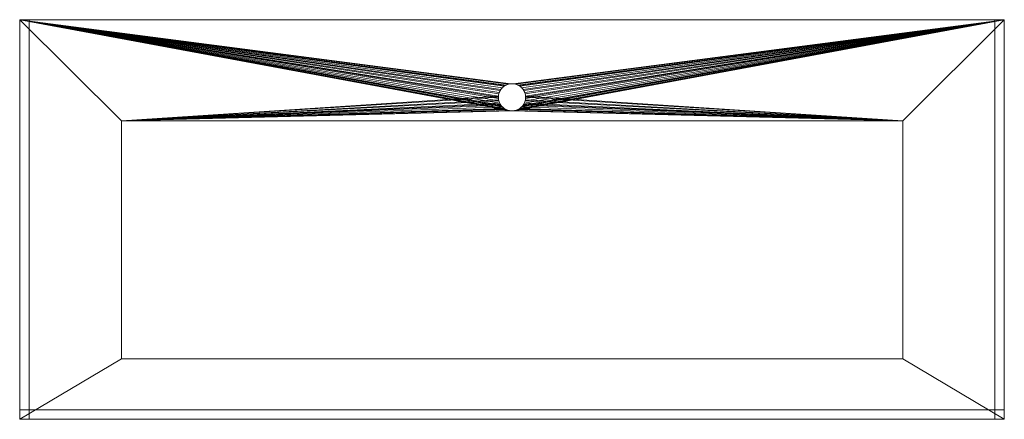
# Model space of a CAD drawing. Header units: millimetres. Extents: x -640 to 620, y -244 to 268.
import ezdxf

# ---------------------------------------------------------------- set-up
doc = ezdxf.new("R2010")
doc.units = ezdxf.units.MM
doc.layers.add('LUCIDO_1', color=1, linetype='Continuous', lineweight=20, true_color=0xff0000)

# ---------------------------------------------------------------- blocks, each defined once
blk = doc.blocks.new('Group-2')
at = {"layer": 'LUCIDO_1', "color": 124, "linetype": 'Continuous', "lineweight": 15, "true_color": 0x00aa66, "transparency": 33554687}
for points in [[(-640, 268, -2963.4), (-17.3, 184.3, -2963.4), (-15.9, 184.9, -2963.4)], [(-640, 268, -2963.4), (-22.3, 180.8, -2963.4), (-21.2, 181.8, -2963.4)], [(-640, 268, -2963.4), (-26.8, 164.1, -2963.4), (-27.1, 165.5, -2963.4)], [(-640, 268, -2963.4), (-18.7, 183.6, -2963.4), (-17.3, 184.3, -2963.4)], [(-15.9, 184.9, -2963.4), (-14.5, 185.3, -2963.4), (-640, 268, -2963.4)], [(-21.2, 181.8, -2963.4), (-20, 182.8, -2963.4), (-640, 268, -2963.4)], [(-20, 182.8, -2963.4), (-18.7, 183.6, -2963.4), (-640, 268, -2963.4)], [(-640, 268, -2963.4), (-26.3, 174.5, -2963.4), (-25.7, 175.9, -2963.4)], [(-27.1, 165.5, -2963.4), (-27.3, 167, -2963.4), (-640, 268, -2963.4)], [(-27.3, 167, -2963.4), (-27.3, 168.6, -2963.4), (-640, 268, -2963.4)], [(-640, 268, -2963.4), (-24.2, 158.6, -2963.4), (-25, 159.9, -2963.4)], [(620, 268, -2963.4), (-640, 268, -2963.4), (-11.5, 185.8, -2963.4), (-10, 185.9, -2963.4)], [(-640, 268, -2963.4), (-14.5, 185.3, -2963.4), (-13, 185.6, -2963.4)], [(-640, 268, -2963.4), (-26.8, 173, -2963.4), (-26.3, 174.5, -2963.4)], [(-25.7, 175.9, -2963.4), (-25, 177.2, -2963.4), (-640, 268, -2963.4)], [(-640, 268, -2963.4), (-27.3, 170.1, -2963.4), (-27.1, 171.6, -2963.4)], [(-27.3, 168.6, -2963.4), (-27.3, 170.1, -2963.4), (-640, 268, -2963.4)], [(-640, 268, -2963.4), (-25.7, 161.2, -2963.4), (-26.3, 162.6, -2963.4)], [(-640, 268, -2963.4), (-23.3, 157.4, -2963.4), (-24.2, 158.6, -2963.4)], [(-25, 159.9, -2963.4), (-25.7, 161.2, -2963.4), (-640, 268, -2963.4)], [(-640, 268, -2963.4), (-17.3, 152.8, -2963.4), (-18.7, 153.5, -2963.4)], [(-640, 268, -2963.4), (-14.5, 151.8, -2963.4), (-15.9, 152.2, -2963.4)], [(-640, 268, -2963.4), (-24.2, 178.5, -2963.4), (-23.3, 179.7, -2963.4)], [(-26.3, 162.6, -2963.4), (-26.8, 164.1, -2963.4), (-640, 268, -2963.4)], [(-640, 268, -2963.4), (-20, 154.3, -2963.4), (-21.2, 155.3, -2963.4)], [(-15.9, 152.2, -2963.4), (-17.3, 152.8, -2963.4), (-640, 268, -2963.4)], [(-18.7, 153.5, -2963.4), (-20, 154.3, -2963.4), (-640, 268, -2963.4)], [(-13, 185.6, -2963.4), (-11.5, 185.8, -2963.4), (-640, 268, -2963.4)], [(-25, 177.2, -2963.4), (-24.2, 178.5, -2963.4), (-640, 268, -2963.4)], [(-21.2, 155.3, -2963.4), (-22.3, 156.3, -2963.4), (-640, 268, -2963.4)], [(-27.1, 171.6, -2963.4), (-26.8, 173, -2963.4), (-640, 268, -2963.4)], [(-640, 268, -2963.4), (-13, 151.5, -2963.4), (-14.5, 151.8, -2963.4)], [(-23.3, 179.7, -2963.4), (-22.3, 180.8, -2963.4), (-640, 268, -2963.4)], [(-22.3, 156.3, -2963.4), (-23.3, 157.4, -2963.4), (-640, 268, -2963.4)], [(-640, 268, -2963.4), (-640, -244, -2963.4), (-509.7, -166.5, -2963.4), (-509.7, 138.5, -2963.4)], [(-13, 151.5, -2963.4), (-640, 268, -2963.4), (-509.7, 138.5, -2963.4)], [(-640, 268, -2975.4), (-14.5, 185.3, -2975.4), (-15.9, 184.9, -2975.4)], [(-640, 268, -2975.4), (-20, 182.8, -2975.4), (-21.2, 181.8, -2975.4)], [(-15.9, 184.9, -2975.4), (-17.3, 184.3, -2975.4), (-640, 268, -2975.4)], [(-17.3, 184.3, -2975.4), (-18.7, 183.6, -2975.4), (-640, 268, -2975.4)], [(-640, 268, -2975.4), (-11.5, 185.8, -2975.4), (-13, 185.6, -2975.4)], [(-640, 268, -2975.4), (-25, 177.2, -2975.4), (-25.7, 175.9, -2975.4)], [(-640, 268, -2975.4), (-22.3, 180.8, -2975.4), (-23.3, 179.7, -2975.4)], [(-640, 268, -2975.4), (-18.7, 183.6, -2975.4), (-20, 182.8, -2975.4)], [(-21.2, 181.8, -2975.4), (-22.3, 180.8, -2975.4), (-640, 268, -2975.4)], [(-13, 185.6, -2975.4), (-14.5, 185.3, -2975.4), (-640, 268, -2975.4)], [(-509.7, 138.5, -2975.4), (-640, 268, -2975.4), (-26.8, 173, -2975.4), (-27.1, 171.6, -2975.4)], [(-25.7, 175.9, -2975.4), (-26.3, 174.5, -2975.4), (-640, 268, -2975.4)], [(-26.3, 174.5, -2975.4), (-26.8, 173, -2975.4), (-640, 268, -2975.4)], [(-23.3, 179.7, -2975.4), (-24.2, 178.5, -2975.4), (-640, 268, -2975.4)], [(-24.2, 178.5, -2975.4), (-25, 177.2, -2975.4), (-640, 268, -2975.4)], [(-640, 268, -2975.4), (620, 268, -2975.4), (-8.5, 185.8, -2975.4), (-10, 185.9, -2975.4)], [(-10, 185.9, -2975.4), (-11.5, 185.8, -2975.4), (-640, 268, -2975.4)], [(-509.7, 138.5, -2975.4), (-509.7, -166.5, -2975.4), (-640, -244, -2975.4), (-640, 268, -2975.4)], [(-640, -244, -2975.4), (-640, -244, -2963.4), (-640, 268, -2963.4), (-640, 268, -2975.4), (-640, -244, -2975.4)], [(-640, 268, -2975.4), (-640, 268, -2963.4), (620, 268, -2963.4), (620, 268, -2975.4), (-640, 268, -2975.4)], [(-10, 185.9, -2963.4), (-8.5, 185.8, -2963.4), (620, 268, -2963.4)], [(620, 268, -2963.4), (-8.5, 185.8, -2963.4), (-7, 185.6, -2963.4)], [(-7, 185.6, -2975.4), (-8.5, 185.8, -2975.4), (620, 268, -2975.4)], [(-7, 185.6, -2963.4), (-5.5, 185.3, -2963.4), (620, 268, -2963.4)], [(620, 268, -2975.4), (-5.5, 185.3, -2975.4), (-7, 185.6, -2975.4)], [(620, 268, -2975.4), (-7, 151.5, -2975.4), (-5.5, 151.8, -2975.4)], [(-7, 151.5, -2975.4), (620, 268, -2975.4), (490.1, 138.5, -2975.4)], [(620, 268, -2963.4), (-5.5, 185.3, -2963.4), (-4.1, 184.9, -2963.4)], [(-4.1, 184.9, -2975.4), (-5.5, 185.3, -2975.4), (620, 268, -2975.4)], [(620, 268, -2975.4), (-5.5, 151.8, -2975.4), (-4.1, 152.2, -2975.4)], [(-4.1, 184.9, -2963.4), (-2.7, 184.3, -2963.4), (620, 268, -2963.4)], [(620, 268, -2975.4), (-2.7, 184.3, -2975.4), (-4.1, 184.9, -2975.4)], [(-4.1, 152.2, -2975.4), (-2.7, 152.8, -2975.4), (620, 268, -2975.4)], [(-2.7, 184.3, -2963.4), (-1.3, 183.6, -2963.4), (620, 268, -2963.4)], [(620, 268, -2975.4), (-1.3, 183.6, -2975.4), (-2.7, 184.3, -2975.4)], [(620, 268, -2975.4), (-2.7, 152.8, -2975.4), (-1.3, 153.5, -2975.4)], [(620, 268, -2963.4), (-1.3, 183.6, -2963.4), (0, 182.8, -2963.4)], [(0, 182.8, -2975.4), (-1.3, 183.6, -2975.4), (620, 268, -2975.4)], [(-1.3, 153.5, -2975.4), (0, 154.3, -2975.4), (620, 268, -2975.4)], [(620, 268, -2963.4), (0, 182.8, -2963.4), (1.2, 181.8, -2963.4)], [(1.2, 181.8, -2975.4), (0, 182.8, -2975.4), (620, 268, -2975.4)], [(620, 268, -2975.4), (0, 154.3, -2975.4), (1.2, 155.3, -2975.4)], [(1.2, 181.8, -2963.4), (2.3, 180.8, -2963.4), (620, 268, -2963.4)], [(620, 268, -2975.4), (2.3, 180.8, -2975.4), (1.2, 181.8, -2975.4)], [(1.2, 155.3, -2975.4), (2.3, 156.3, -2975.4), (620, 268, -2975.4)], [(620, 268, -2963.4), (2.3, 180.8, -2963.4), (3.3, 179.7, -2963.4)], [(3.3, 179.7, -2975.4), (2.3, 180.8, -2975.4), (620, 268, -2975.4)], [(2.3, 156.3, -2975.4), (3.3, 157.4, -2975.4), (620, 268, -2975.4)], [(3.3, 179.7, -2963.4), (4.2, 178.5, -2963.4), (620, 268, -2963.4)], [(620, 268, -2975.4), (4.2, 178.5, -2975.4), (3.3, 179.7, -2975.4)], [(620, 268, -2975.4), (3.3, 157.4, -2975.4), (4.2, 158.6, -2975.4)], [(4.2, 178.5, -2963.4), (5, 177.2, -2963.4), (620, 268, -2963.4)], [(620, 268, -2975.4), (4.2, 158.6, -2975.4), (5, 159.9, -2975.4)], [(5, 177.2, -2975.4), (4.2, 178.5, -2975.4), (620, 268, -2975.4)], [(620, 268, -2963.4), (5, 177.2, -2963.4), (5.7, 175.9, -2963.4)], [(5.7, 175.9, -2975.4), (5, 177.2, -2975.4), (620, 268, -2975.4)], [(5, 159.9, -2975.4), (5.7, 161.2, -2975.4), (620, 268, -2975.4)], [(5.7, 175.9, -2963.4), (6.3, 174.5, -2963.4), (620, 268, -2963.4)], [(620, 268, -2975.4), (6.3, 174.5, -2975.4), (5.7, 175.9, -2975.4)], [(620, 268, -2975.4), (5.7, 161.2, -2975.4), (6.3, 162.6, -2975.4)], [(6.3, 174.5, -2963.4), (6.8, 173, -2963.4), (620, 268, -2963.4)], [(620, 268, -2975.4), (6.8, 173, -2975.4), (6.3, 174.5, -2975.4)], [(6.3, 162.6, -2975.4), (6.8, 164.1, -2975.4), (620, 268, -2975.4)], [(490.1, 138.5, -2963.4), (620, 268, -2963.4), (6.8, 173, -2963.4), (7.1, 171.6, -2963.4)], [(620, 268, -2975.4), (6.8, 164.1, -2975.4), (7.1, 165.5, -2975.4)], [(7.1, 171.6, -2975.4), (6.8, 173, -2975.4), (620, 268, -2975.4)], [(620, 268, -2975.4), (7.3, 170.1, -2975.4), (7.1, 171.6, -2975.4)], [(7.1, 165.5, -2975.4), (7.3, 167, -2975.4), (620, 268, -2975.4)], [(620, 268, -2975.4), (7.3, 168.6, -2975.4), (7.3, 170.1, -2975.4)], [(7.3, 167, -2975.4), (7.3, 168.6, -2975.4), (620, 268, -2975.4)], [(490.1, 138.5, -2963.4), (490.1, -166.5, -2963.4), (620, -244, -2963.4), (620, 268, -2963.4)], [(620, 268, -2975.4), (620, -244, -2975.4), (490.1, -166.5, -2975.4), (490.1, 138.5, -2975.4)], [(620, 268, -2975.4), (620, 268, -2963.4), (620, -244, -2963.4), (620, -244, -2975.4), (620, 268, -2975.4)], [(-25, 177.2, -2975.4), (-25, 177.2, -2963.4), (-25.7, 175.9, -2963.4), (-25.7, 175.9, -2975.4), (-25, 177.2, -2975.4)], [(-24.2, 178.5, -2975.4), (-24.2, 178.5, -2963.4), (-25, 177.2, -2963.4), (-25, 177.2, -2975.4), (-24.2, 178.5, -2975.4)], [(-23.3, 179.7, -2975.4), (-23.3, 179.7, -2963.4), (-24.2, 178.5, -2963.4), (-24.2, 178.5, -2975.4), (-23.3, 179.7, -2975.4)], [(-22.3, 180.8, -2975.4), (-22.3, 180.8, -2963.4), (-23.3, 179.7, -2963.4), (-23.3, 179.7, -2975.4), (-22.3, 180.8, -2975.4)], [(-21.2, 181.8, -2975.4), (-21.2, 181.8, -2963.4), (-22.3, 180.8, -2963.4), (-22.3, 180.8, -2975.4), (-21.2, 181.8, -2975.4)], [(-20, 182.8, -2975.4), (-20, 182.8, -2963.4), (-21.2, 181.8, -2963.4), (-21.2, 181.8, -2975.4), (-20, 182.8, -2975.4)], [(-18.7, 183.6, -2975.4), (-18.7, 183.6, -2963.4), (-20, 182.8, -2963.4), (-20, 182.8, -2975.4), (-18.7, 183.6, -2975.4)], [(-17.3, 184.3, -2975.4), (-17.3, 184.3, -2963.4), (-18.7, 183.6, -2963.4), (-18.7, 183.6, -2975.4), (-17.3, 184.3, -2975.4)], [(-15.9, 184.9, -2975.4), (-15.9, 184.9, -2963.4), (-17.3, 184.3, -2963.4), (-17.3, 184.3, -2975.4), (-15.9, 184.9, -2975.4)], [(-14.5, 185.3, -2975.4), (-14.5, 185.3, -2963.4), (-15.9, 184.9, -2963.4), (-15.9, 184.9, -2975.4), (-14.5, 185.3, -2975.4)], [(-13, 185.6, -2975.4), (-13, 185.6, -2963.4), (-14.5, 185.3, -2963.4), (-14.5, 185.3, -2975.4), (-13, 185.6, -2975.4)], [(-11.5, 185.8, -2975.4), (-11.5, 185.8, -2963.4), (-13, 185.6, -2963.4), (-13, 185.6, -2975.4), (-11.5, 185.8, -2975.4)], [(-10, 185.9, -2975.4), (-10, 185.9, -2963.4), (-11.5, 185.8, -2963.4), (-11.5, 185.8, -2975.4), (-10, 185.9, -2975.4)], [(-8.5, 185.8, -2975.4), (-8.5, 185.8, -2963.4), (-10, 185.9, -2963.4), (-10, 185.9, -2975.4), (-8.5, 185.8, -2975.4)], [(-7, 185.6, -2975.4), (-7, 185.6, -2963.4), (-8.5, 185.8, -2963.4), (-8.5, 185.8, -2975.4), (-7, 185.6, -2975.4)], [(-5.5, 185.3, -2975.4), (-5.5, 185.3, -2963.4), (-7, 185.6, -2963.4), (-7, 185.6, -2975.4), (-5.5, 185.3, -2975.4)], [(-4.1, 184.9, -2975.4), (-4.1, 184.9, -2963.4), (-5.5, 185.3, -2963.4), (-5.5, 185.3, -2975.4), (-4.1, 184.9, -2975.4)], [(-2.7, 184.3, -2975.4), (-2.7, 184.3, -2963.4), (-4.1, 184.9, -2963.4), (-4.1, 184.9, -2975.4), (-2.7, 184.3, -2975.4)], [(-1.3, 183.6, -2975.4), (-1.3, 183.6, -2963.4), (-2.7, 184.3, -2963.4), (-2.7, 184.3, -2975.4), (-1.3, 183.6, -2975.4)], [(0, 182.8, -2975.4), (0, 182.8, -2963.4), (-1.3, 183.6, -2963.4), (-1.3, 183.6, -2975.4), (0, 182.8, -2975.4)], [(1.2, 181.8, -2975.4), (1.2, 181.8, -2963.4), (0, 182.8, -2963.4), (0, 182.8, -2975.4), (1.2, 181.8, -2975.4)], [(2.3, 180.8, -2975.4), (2.3, 180.8, -2963.4), (1.2, 181.8, -2963.4), (1.2, 181.8, -2975.4), (2.3, 180.8, -2975.4)], [(3.3, 179.7, -2975.4), (3.3, 179.7, -2963.4), (2.3, 180.8, -2963.4), (2.3, 180.8, -2975.4), (3.3, 179.7, -2975.4)], [(4.2, 178.5, -2975.4), (4.2, 178.5, -2963.4), (3.3, 179.7, -2963.4), (3.3, 179.7, -2975.4), (4.2, 178.5, -2975.4)], [(5, 177.2, -2975.4), (5, 177.2, -2963.4), (4.2, 178.5, -2963.4), (4.2, 178.5, -2975.4), (5, 177.2, -2975.4)], [(5.7, 175.9, -2975.4), (5.7, 175.9, -2963.4), (5, 177.2, -2963.4), (5, 177.2, -2975.4), (5.7, 175.9, -2975.4)], [(-27.1, 171.6, -2975.4), (-27.3, 170.1, -2975.4), (-509.7, 138.5, -2975.4)], [(-27.3, 170.1, -2975.4), (-27.3, 168.6, -2975.4), (-509.7, 138.5, -2975.4)], [(-509.7, 138.5, -2975.4), (-27.3, 168.6, -2975.4), (-27.3, 167, -2975.4)], [(-27.3, 167, -2975.4), (-27.1, 165.5, -2975.4), (-509.7, 138.5, -2975.4)], [(-27.1, 165.5, -2975.4), (-26.8, 164.1, -2975.4), (-509.7, 138.5, -2975.4)], [(-509.7, 138.5, -2975.4), (-26.8, 164.1, -2975.4), (-26.3, 162.6, -2975.4)], [(-27.1, 171.6, -2975.4), (-27.1, 171.6, -2963.4), (-27.3, 170.1, -2963.4), (-27.3, 170.1, -2975.4), (-27.1, 171.6, -2975.4)], [(-27.3, 170.1, -2975.4), (-27.3, 170.1, -2963.4), (-27.3, 168.6, -2963.4), (-27.3, 168.6, -2975.4), (-27.3, 170.1, -2975.4)], [(-27.3, 168.6, -2975.4), (-27.3, 168.6, -2963.4), (-27.3, 167, -2963.4), (-27.3, 167, -2975.4), (-27.3, 168.6, -2975.4)], [(-27.3, 167, -2975.4), (-27.3, 167, -2963.4), (-27.1, 165.5, -2963.4), (-27.1, 165.5, -2975.4), (-27.3, 167, -2975.4)], [(-26.8, 173, -2975.4), (-26.8, 173, -2963.4), (-27.1, 171.6, -2963.4), (-27.1, 171.6, -2975.4), (-26.8, 173, -2975.4)], [(-27.1, 165.5, -2975.4), (-27.1, 165.5, -2963.4), (-26.8, 164.1, -2963.4), (-26.8, 164.1, -2975.4), (-27.1, 165.5, -2975.4)], [(-26.3, 174.5, -2975.4), (-26.3, 174.5, -2963.4), (-26.8, 173, -2963.4), (-26.8, 173, -2975.4), (-26.3, 174.5, -2975.4)], [(-26.8, 164.1, -2975.4), (-26.8, 164.1, -2963.4), (-26.3, 162.6, -2963.4), (-26.3, 162.6, -2975.4), (-26.8, 164.1, -2975.4)], [(-25.7, 175.9, -2975.4), (-25.7, 175.9, -2963.4), (-26.3, 174.5, -2963.4), (-26.3, 174.5, -2975.4), (-25.7, 175.9, -2975.4)], [(6.3, 174.5, -2975.4), (6.3, 174.5, -2963.4), (5.7, 175.9, -2963.4), (5.7, 175.9, -2975.4), (6.3, 174.5, -2975.4)], [(6.8, 173, -2975.4), (6.8, 173, -2963.4), (6.3, 174.5, -2963.4), (6.3, 174.5, -2975.4), (6.8, 173, -2975.4)], [(6.3, 162.6, -2975.4), (6.3, 162.6, -2963.4), (6.8, 164.1, -2963.4), (6.8, 164.1, -2975.4), (6.3, 162.6, -2975.4)], [(490.1, 138.5, -2963.4), (6.8, 164.1, -2963.4), (6.3, 162.6, -2963.4)], [(7.1, 171.6, -2975.4), (7.1, 171.6, -2963.4), (6.8, 173, -2963.4), (6.8, 173, -2975.4), (7.1, 171.6, -2975.4)], [(6.8, 164.1, -2975.4), (6.8, 164.1, -2963.4), (7.1, 165.5, -2963.4), (7.1, 165.5, -2975.4), (6.8, 164.1, -2975.4)], [(7.1, 165.5, -2963.4), (6.8, 164.1, -2963.4), (490.1, 138.5, -2963.4)], [(7.3, 170.1, -2975.4), (7.3, 170.1, -2963.4), (7.1, 171.6, -2963.4), (7.1, 171.6, -2975.4), (7.3, 170.1, -2975.4)], [(7.1, 171.6, -2963.4), (7.3, 170.1, -2963.4), (490.1, 138.5, -2963.4)], [(7.1, 165.5, -2975.4), (7.1, 165.5, -2963.4), (7.3, 167, -2963.4), (7.3, 167, -2975.4), (7.1, 165.5, -2975.4)], [(7.3, 167, -2963.4), (7.1, 165.5, -2963.4), (490.1, 138.5, -2963.4)], [(7.3, 168.6, -2975.4), (7.3, 168.6, -2963.4), (7.3, 170.1, -2963.4), (7.3, 170.1, -2975.4), (7.3, 168.6, -2975.4)], [(7.3, 170.1, -2963.4), (7.3, 168.6, -2963.4), (490.1, 138.5, -2963.4)], [(7.3, 167, -2975.4), (7.3, 167, -2963.4), (7.3, 168.6, -2963.4), (7.3, 168.6, -2975.4), (7.3, 167, -2975.4)], [(490.1, 138.5, -2963.4), (7.3, 168.6, -2963.4), (7.3, 167, -2963.4)], [(-26.3, 162.6, -2975.4), (-25.7, 161.2, -2975.4), (-509.7, 138.5, -2975.4)], [(-25.7, 161.2, -2975.4), (-25, 159.9, -2975.4), (-509.7, 138.5, -2975.4)], [(-25, 159.9, -2975.4), (-24.2, 158.6, -2975.4), (-509.7, 138.5, -2975.4)], [(-509.7, 138.5, -2975.4), (-24.2, 158.6, -2975.4), (-23.3, 157.4, -2975.4)], [(-23.3, 157.4, -2975.4), (-22.3, 156.3, -2975.4), (-509.7, 138.5, -2975.4)], [(-509.7, 138.5, -2975.4), (-22.3, 156.3, -2975.4), (-21.2, 155.3, -2975.4)], [(-21.2, 155.3, -2975.4), (-20, 154.3, -2975.4), (-509.7, 138.5, -2975.4)], [(-20, 154.3, -2975.4), (-18.7, 153.5, -2975.4), (-509.7, 138.5, -2975.4)], [(-509.7, 138.5, -2975.4), (-18.7, 153.5, -2975.4), (-17.3, 152.8, -2975.4)], [(-509.7, 138.5, -2975.4), (-17.3, 152.8, -2975.4), (-15.9, 152.2, -2975.4)], [(-15.9, 152.2, -2975.4), (-14.5, 151.8, -2975.4), (-509.7, 138.5, -2975.4)], [(-509.7, 138.5, -2975.4), (-14.5, 151.8, -2975.4), (-13, 151.5, -2975.4)], [(-509.7, 138.5, -2963.4), (-11.5, 151.3, -2963.4), (-13, 151.5, -2963.4)], [(-13, 151.5, -2975.4), (-11.5, 151.3, -2975.4), (-509.7, 138.5, -2975.4)], [(-10, 151.2, -2963.4), (-11.5, 151.3, -2963.4), (-509.7, 138.5, -2963.4)], [(-509.7, 138.5, -2975.4), (-11.5, 151.3, -2975.4), (-10, 151.2, -2975.4)], [(-10, 151.2, -2963.4), (-509.7, 138.5, -2963.4), (490.1, 138.5, -2963.4)], [(-10, 151.2, -2975.4), (490.1, 138.5, -2975.4), (-509.7, 138.5, -2975.4)], [(-26.3, 162.6, -2975.4), (-26.3, 162.6, -2963.4), (-25.7, 161.2, -2963.4), (-25.7, 161.2, -2975.4), (-26.3, 162.6, -2975.4)], [(-25.7, 161.2, -2975.4), (-25.7, 161.2, -2963.4), (-25, 159.9, -2963.4), (-25, 159.9, -2975.4), (-25.7, 161.2, -2975.4)], [(-25, 159.9, -2975.4), (-25, 159.9, -2963.4), (-24.2, 158.6, -2963.4), (-24.2, 158.6, -2975.4), (-25, 159.9, -2975.4)], [(-24.2, 158.6, -2975.4), (-24.2, 158.6, -2963.4), (-23.3, 157.4, -2963.4), (-23.3, 157.4, -2975.4), (-24.2, 158.6, -2975.4)], [(-23.3, 157.4, -2975.4), (-23.3, 157.4, -2963.4), (-22.3, 156.3, -2963.4), (-22.3, 156.3, -2975.4), (-23.3, 157.4, -2975.4)], [(-22.3, 156.3, -2975.4), (-22.3, 156.3, -2963.4), (-21.2, 155.3, -2963.4), (-21.2, 155.3, -2975.4), (-22.3, 156.3, -2975.4)], [(-21.2, 155.3, -2975.4), (-21.2, 155.3, -2963.4), (-20, 154.3, -2963.4), (-20, 154.3, -2975.4), (-21.2, 155.3, -2975.4)], [(-20, 154.3, -2975.4), (-20, 154.3, -2963.4), (-18.7, 153.5, -2963.4), (-18.7, 153.5, -2975.4), (-20, 154.3, -2975.4)], [(-18.7, 153.5, -2975.4), (-18.7, 153.5, -2963.4), (-17.3, 152.8, -2963.4), (-17.3, 152.8, -2975.4), (-18.7, 153.5, -2975.4)], [(-17.3, 152.8, -2975.4), (-17.3, 152.8, -2963.4), (-15.9, 152.2, -2963.4), (-15.9, 152.2, -2975.4), (-17.3, 152.8, -2975.4)], [(-15.9, 152.2, -2975.4), (-15.9, 152.2, -2963.4), (-14.5, 151.8, -2963.4), (-14.5, 151.8, -2975.4), (-15.9, 152.2, -2975.4)], [(-14.5, 151.8, -2975.4), (-14.5, 151.8, -2963.4), (-13, 151.5, -2963.4), (-13, 151.5, -2975.4), (-14.5, 151.8, -2975.4)], [(-13, 151.5, -2975.4), (-13, 151.5, -2963.4), (-11.5, 151.3, -2963.4), (-11.5, 151.3, -2975.4), (-13, 151.5, -2975.4)], [(-11.5, 151.3, -2975.4), (-11.5, 151.3, -2963.4), (-10, 151.2, -2963.4), (-10, 151.2, -2975.4), (-11.5, 151.3, -2975.4)], [(-10, 151.2, -2975.4), (-10, 151.2, -2963.4), (-8.5, 151.3, -2963.4), (-8.5, 151.3, -2975.4), (-10, 151.2, -2975.4)], [(490.1, 138.5, -2963.4), (-8.5, 151.3, -2963.4), (-10, 151.2, -2963.4)], [(-10, 151.2, -2975.4), (-8.5, 151.3, -2975.4), (490.1, 138.5, -2975.4)], [(-8.5, 151.3, -2975.4), (-8.5, 151.3, -2963.4), (-7, 151.5, -2963.4), (-7, 151.5, -2975.4), (-8.5, 151.3, -2975.4)], [(-7, 151.5, -2963.4), (-8.5, 151.3, -2963.4), (490.1, 138.5, -2963.4)], [(490.1, 138.5, -2975.4), (-8.5, 151.3, -2975.4), (-7, 151.5, -2975.4)], [(-7, 151.5, -2975.4), (-7, 151.5, -2963.4), (-5.5, 151.8, -2963.4), (-5.5, 151.8, -2975.4), (-7, 151.5, -2975.4)], [(490.1, 138.5, -2963.4), (-5.5, 151.8, -2963.4), (-7, 151.5, -2963.4)], [(-5.5, 151.8, -2975.4), (-5.5, 151.8, -2963.4), (-4.1, 152.2, -2963.4), (-4.1, 152.2, -2975.4), (-5.5, 151.8, -2975.4)], [(-4.1, 152.2, -2963.4), (-5.5, 151.8, -2963.4), (490.1, 138.5, -2963.4)], [(-4.1, 152.2, -2975.4), (-4.1, 152.2, -2963.4), (-2.7, 152.8, -2963.4), (-2.7, 152.8, -2975.4), (-4.1, 152.2, -2975.4)], [(490.1, 138.5, -2963.4), (-2.7, 152.8, -2963.4), (-4.1, 152.2, -2963.4)], [(-2.7, 152.8, -2975.4), (-2.7, 152.8, -2963.4), (-1.3, 153.5, -2963.4), (-1.3, 153.5, -2975.4), (-2.7, 152.8, -2975.4)], [(490.1, 138.5, -2963.4), (-1.3, 153.5, -2963.4), (-2.7, 152.8, -2963.4)], [(-1.3, 153.5, -2975.4), (-1.3, 153.5, -2963.4), (0, 154.3, -2963.4), (0, 154.3, -2975.4), (-1.3, 153.5, -2975.4)], [(0, 154.3, -2963.4), (-1.3, 153.5, -2963.4), (490.1, 138.5, -2963.4)], [(0, 154.3, -2975.4), (0, 154.3, -2963.4), (1.2, 155.3, -2963.4), (1.2, 155.3, -2975.4), (0, 154.3, -2975.4)], [(1.2, 155.3, -2963.4), (0, 154.3, -2963.4), (490.1, 138.5, -2963.4)], [(1.2, 155.3, -2975.4), (1.2, 155.3, -2963.4), (2.3, 156.3, -2963.4), (2.3, 156.3, -2975.4), (1.2, 155.3, -2975.4)], [(490.1, 138.5, -2963.4), (2.3, 156.3, -2963.4), (1.2, 155.3, -2963.4)], [(2.3, 156.3, -2975.4), (2.3, 156.3, -2963.4), (3.3, 157.4, -2963.4), (3.3, 157.4, -2975.4), (2.3, 156.3, -2975.4)], [(3.3, 157.4, -2963.4), (2.3, 156.3, -2963.4), (490.1, 138.5, -2963.4)], [(3.3, 157.4, -2975.4), (3.3, 157.4, -2963.4), (4.2, 158.6, -2963.4), (4.2, 158.6, -2975.4), (3.3, 157.4, -2975.4)], [(490.1, 138.5, -2963.4), (4.2, 158.6, -2963.4), (3.3, 157.4, -2963.4)], [(4.2, 158.6, -2975.4), (4.2, 158.6, -2963.4), (5, 159.9, -2963.4), (5, 159.9, -2975.4), (4.2, 158.6, -2975.4)], [(5, 159.9, -2963.4), (4.2, 158.6, -2963.4), (490.1, 138.5, -2963.4)], [(5, 159.9, -2975.4), (5, 159.9, -2963.4), (5.7, 161.2, -2963.4), (5.7, 161.2, -2975.4), (5, 159.9, -2975.4)], [(5.7, 161.2, -2963.4), (5, 159.9, -2963.4), (490.1, 138.5, -2963.4)], [(5.7, 161.2, -2975.4), (5.7, 161.2, -2963.4), (6.3, 162.6, -2963.4), (6.3, 162.6, -2975.4), (5.7, 161.2, -2975.4)], [(6.3, 162.6, -2963.4), (5.7, 161.2, -2963.4), (490.1, 138.5, -2963.4)], [(-509.7, -166.5, -2963.4), (-509.7, -166.5, -2975.4), (-509.7, 138.5, -2975.4), (-509.7, 138.5, -2963.4), (-509.7, -166.5, -2963.4)], [(-509.7, 138.5, -2963.4), (-509.7, 138.5, -2975.4), (490.1, 138.5, -2975.4), (490.1, 138.5, -2963.4), (-509.7, 138.5, -2963.4)], [(490.1, 138.5, -2963.4), (490.1, 138.5, -2975.4), (490.1, -166.5, -2975.4), (490.1, -166.5, -2963.4), (490.1, 138.5, -2963.4)], [(-640, -244, -2963.4), (620, -244, -2963.4), (490.1, -166.5, -2963.4), (-509.7, -166.5, -2963.4)], [(620, -244, -2975.4), (-640, -244, -2975.4), (-509.7, -166.5, -2975.4), (490.1, -166.5, -2975.4)], [(490.1, -166.5, -2963.4), (490.1, -166.5, -2975.4), (-509.7, -166.5, -2975.4), (-509.7, -166.5, -2963.4), (490.1, -166.5, -2963.4)], [(620, -244, -2975.4), (620, -244, -2963.4), (-640, -244, -2963.4), (-640, -244, -2975.4), (620, -244, -2975.4)]]:
    blk.add_polyline3d(points, dxfattribs=at)
blk = doc.blocks.new('Group-3')
at = {"layer": 'LUCIDO_1', "color": 124, "linetype": 'Continuous', "lineweight": 15, "true_color": 0x00aa66, "transparency": 33554687}
for points in [[(-640, 268, -2973.4), (-628, 268, -2973.4), (-628, 268, -3083.4), (-640, 268, -3083.4), (-640, 268, -2973.4)], [(-640, 268, -3083.4), (-640, -244, -3083.4), (-640, -244, -2973.4), (-640, 268, -2973.4), (-640, 268, -3083.4)], [(-628, 268, -3083.4), (-628, -244, -3083.4), (-640, -244, -3083.4), (-640, 268, -3083.4), (-628, 268, -3083.4)], [(-640, 268, -2973.4), (-640, -244, -2973.4), (-628, -244, -2973.4), (-628, 268, -2973.4), (-640, 268, -2973.4)], [(-628, 268, -2973.4), (-628, -244, -2973.4), (-628, -244, -3083.4), (-628, 268, -3083.4), (-628, 268, -2973.4)], [(620, 268, -2973.4), (608, 268, -2973.4), (608, 268, -3083.4), (620, 268, -3083.4), (620, 268, -2973.4)], [(608, 268, -3083.4), (608, -244, -3083.4), (620, -244, -3083.4), (620, 268, -3083.4), (608, 268, -3083.4)], [(608, 268, -2973.4), (608, -244, -2973.4), (608, -244, -3083.4), (608, 268, -3083.4), (608, 268, -2973.4)], [(620, 268, -2973.4), (620, -244, -2973.4), (608, -244, -2973.4), (608, 268, -2973.4), (620, 268, -2973.4)], [(620, 268, -3083.4), (620, -244, -3083.4), (620, -244, -2973.4), (620, 268, -2973.4), (620, 268, -3083.4)], [(-640, -232, -2973.4), (-640, -244, -2973.4), (-640, -244, -3083.4), (-640, -232, -3083.4), (-640, -232, -2973.4)], [(620, -232, -3083.4), (-640, -232, -3083.4), (-640, -232, -2973.4), (620, -232, -2973.4), (620, -232, -3083.4)], [(620, -244, -3083.4), (-640, -244, -3083.4), (-640, -232, -3083.4), (620, -232, -3083.4), (620, -244, -3083.4)], [(620, -232, -2973.4), (-640, -232, -2973.4), (-640, -244, -2973.4), (620, -244, -2973.4), (620, -232, -2973.4)], [(620, -232, -2973.4), (620, -244, -2973.4), (620, -244, -3083.4), (620, -232, -3083.4), (620, -232, -2973.4)], [(620, -244, -2973.4), (-640, -244, -2973.4), (-640, -244, -3083.4), (620, -244, -3083.4), (620, -244, -2973.4)], [(-640, -244, -2973.4), (-628, -244, -2973.4), (-628, -244, -3083.4), (-640, -244, -3083.4), (-640, -244, -2973.4)], [(620, -244, -2973.4), (608, -244, -2973.4), (608, -244, -3083.4), (620, -244, -3083.4), (620, -244, -2973.4)]]:
    blk.add_polyline3d(points, dxfattribs=at)
at = {"layer": 'LUCIDO_1', "color": 124, "true_color": 0x00aa66, "transparency": 33554687}
blk.add_blockref('Group-2', (0, 0), dxfattribs=at)

msp = doc.modelspace()

# ---------------------------------------------------------------- block references
at = {"layer": 'LUCIDO_1', "color": 124, "true_color": 0x00aa66, "transparency": 33554687}
msp.add_blockref('Group-3', (0, 0), dxfattribs=at)

doc.saveas('drawing.dxf')
